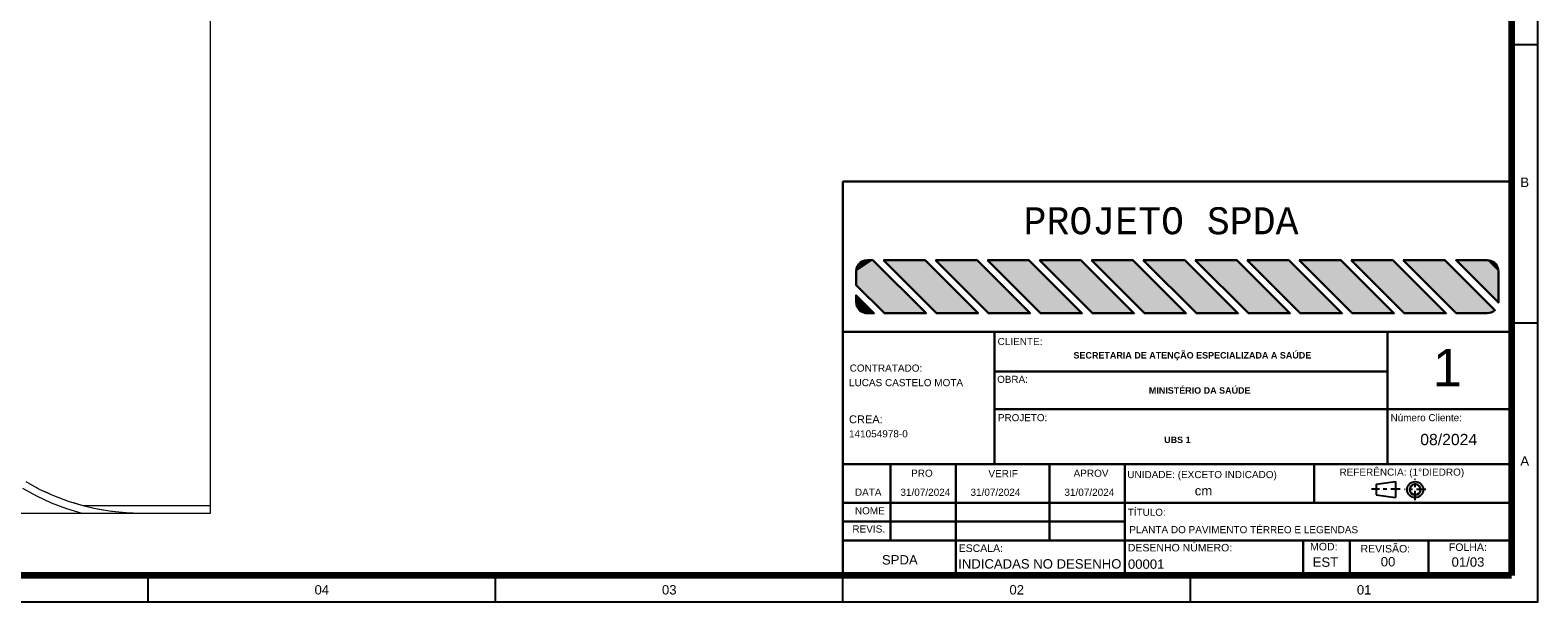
# Model space of a CAD drawing. Header units: millimetres. Extents: x 659 to 1031, y -73 to 11.
# Tile 70 of 141: x 739 to 779, y -73 to -58. Entities that reach past the tile are written whole.
import ezdxf
from ezdxf.enums import TextEntityAlignment as Align

# ---------------------------------------------------------------- set-up
doc = ezdxf.new("R2010")
doc.units = ezdxf.units.MM
doc.header["$MEASUREMENT"] = 0
doc.linetypes.add('CENTER', pattern=[5.08, 3.175, -0.635, 0.635, -0.635])
doc.layers.add('1', color=1, linetype='Continuous')
doc.layers.add('Prancha', color=1, linetype='Continuous')
for name, color, linetype, lineweight in [('2', 2, 'Continuous', 30), ('3', 1, 'Continuous', 0), ('54', 3, 'Continuous', 30), ('IFC-Laje-Contorno', 134, 'Continuous', 5)]:
    doc.layers.add(name, color=color, linetype=linetype, lineweight=lineweight)
doc.styles.add('RITCHELLE', font='arial.ttf')
doc.styles.add('SWIS', font='swisse.ttf')
doc.styles.add('TQS_LUCIDA_CONSOLE', font='lucon.TTF')

# ---------------------------------------------------------------- blocks, each defined once
blk = doc.blocks.new('Folha A0')
at = {"layer": 'Prancha', "color": 1}
for p, q in [((0, 0), (0, 84.1)), ((0, 14.85), (-0.7, 14.85)), ((0, 7.425), (-0.7, 7.425)), ((-27.75, 0), (-27.75, 0.7)), ((-9.25, 0), (-9.25, 0.7))]:
    blk.add_line(p, q, dxfattribs=at)
at = {"layer": 'Prancha', "color": 4, "lineweight": 100}
for p, q in [((-0.7, 83.4), (-0.7, 0.7)), ((-0.7, 0.7), (-117.3, 0.7))]:
    blk.add_line(p, q, dxfattribs=at)
at = {"layer": 'Prancha', "color": 2}
for p, q in [((-37, 0), (-37, 0.7)), ((-18.5, 0), (-18.5, 0.7))]:
    blk.add_line(p, q, dxfattribs=at)
at = {"layer": 'Prancha', "color": 1}
blk.add_lwpolyline([(-119.8, 0), (0, 0), (0, 84.1), (-119.8, 84.1)], close=True, dxfattribs=at)
at = {"layer": 'Prancha', "color": 1, "style": 'SWIS'}
for s, p in [('B', (-0.35, 10.982)), ('A', (-0.35, 3.557)), ('04', (-32.375, 0.121)), ('03', (-23.125, 0.121)), ('02', (-13.875, 0.121)), ('01', (-4.625, 0.121))]:
    blk.add_text(s, height=0.25, dxfattribs=at).set_placement(p, align=Align.BOTTOM_CENTER)

msp = doc.modelspace()

# ---------------------------------------------------------------- linework, layer by layer
at = {"layer": '1', "linetype": 'CENTER', "ltscale": 0.08}
for p, q in [((775.584, -70.763), (775.584, -70.192)), ((775.186, -70.47), (774.417, -70.47)), ((775.869, -70.478), (775.299, -70.478))]:
    msp.add_line(p, q, dxfattribs=at)
at = {"layer": '1'}
for p, q in [((774.543, -70.335), (775.063, -70.264)), ((774.543, -70.335), (774.543, -70.62)), ((774.543, -70.62), (775.063, -70.692)), ((775.063, -70.264), (775.063, -70.692))]:
    msp.add_line(p, q, dxfattribs=at)
msp.add_circle((775.584, -70.478), 0.214, dxfattribs=at)
at = {"layer": '2'}
msp.add_circle((775.584, -70.478), 0.143, dxfattribs=at)
at = {"layer": '54'}
for p, q in [((778.15, -62.27), (760.35, -62.27)), ((760.35, -62.27), (760.35, -72.77)), ((760.35, -66.27), (778.15, -66.27)), ((764.384, -66.27), (764.384, -69.802)), ((774.85, -69.831), (774.85, -66.27)), ((764.384, -67.331), (774.85, -67.331)), ((764.384, -68.331), (774.85, -68.331)), ((774.85, -68.331), (778.15, -68.331)), ((760.35, -69.802), (778.15, -69.802)), ((761.611, -69.802), (761.611, -71.831)), ((763.35, -72.77), (763.35, -69.802)), ((763.35, -69.831), (763.35, -69.802)), ((765.85, -69.802), (765.85, -71.831)), ((767.85, -69.802), (767.85, -72.789)), ((772.894, -69.802), (772.894, -70.831)), ((767.85, -70.831), (760.35, -70.831)), ((767.85, -70.831), (778.15, -70.831)), ((767.85, -71.331), (760.35, -71.331)), ((760.35, -71.831), (767.85, -71.831)), ((767.85, -71.831), (778.15, -71.831)), ((772.598, -72.77), (772.598, -71.831)), ((773.841, -72.77), (773.841, -71.831)), ((775.94, -72.77), (775.94, -71.831))]:
    msp.add_line(p, q, dxfattribs=at)
for points in [[(760.7, -64.665), (760.7, -65.025), (761.451, -65.777), (762.561, -65.777), (761.148, -64.365), (761, -64.365), (760.927, -64.374), (760.86, -64.4), (760.818, -64.427), (760.769, -64.474), (760.739, -64.517), (760.71, -64.587), (760.7, -64.665)], [(761.426, -64.365), (762.838, -65.777), (763.945, -65.777), (762.534, -64.365), (761.426, -64.365)], [(762.81, -64.365), (764.222, -65.777), (765.329, -65.777), (763.918, -64.365), (762.81, -64.365)], [(764.194, -64.365), (765.606, -65.777), (766.713, -65.777), (765.302, -64.365), (764.194, -64.365)], [(765.578, -64.365), (766.99, -65.777), (768.097, -65.777), (766.686, -64.365), (765.578, -64.365)], [(766.962, -64.365), (768.374, -65.777), (769.481, -65.777), (768.07, -64.365), (766.962, -64.365)], [(768.346, -64.365), (769.758, -65.777), (770.865, -65.777), (769.454, -64.365), (768.346, -64.365)], [(769.73, -64.365), (771.142, -65.777), (772.249, -65.777), (770.838, -64.365), (769.73, -64.365)], [(771.114, -64.365), (772.526, -65.777), (773.633, -65.777), (772.222, -64.365), (771.114, -64.365)], [(772.498, -64.365), (773.91, -65.777), (775.017, -65.777), (773.606, -64.365), (772.498, -64.365)], [(773.882, -64.365), (775.294, -65.777), (776.401, -65.777), (774.99, -64.365), (773.882, -64.365)], [(775.266, -64.365), (776.678, -65.777), (777.5, -65.777), (777.556, -65.771), (777.61, -65.756), (777.66, -65.73), (777.705, -65.696), (776.374, -64.365), (775.266, -64.365)], [(777.8, -64.665), (777.795, -64.613), (777.782, -64.563), (777.759, -64.515), (777.729, -64.473), (777.692, -64.436), (777.65, -64.406), (777.602, -64.383), (777.552, -64.37), (777.5, -64.365), (776.673, -64.365), (777.799, -65.492), (777.8, -65.477), (777.8, -64.665)], [(761, -65.777), (761.175, -65.777), (760.7, -65.301), (760.7, -65.477), (760.708, -65.549), (760.728, -65.605), (760.745, -65.635), (760.78, -65.681), (760.803, -65.704), (760.843, -65.733), (760.88, -65.752), (760.922, -65.767), (760.954, -65.773), (761, -65.777)]]:
    msp.add_lwpolyline(points, dxfattribs=at)
for points in [[(760.7, -64.665), (762.561, -65.777), (761.148, -64.365)], [(760.7, -64.665), (761.148, -64.365), (761, -64.365)], [(760.7, -64.665), (761, -64.365), (760.927, -64.374)], [(760.7, -64.665), (760.927, -64.374), (760.86, -64.4)], [(760.7, -64.665), (760.86, -64.4), (760.818, -64.427)], [(760.7, -64.665), (760.818, -64.427), (760.769, -64.474)], [(760.7, -64.665), (760.769, -64.474), (760.739, -64.517)], [(760.7, -64.665), (760.739, -64.517), (760.71, -64.587)], [(760.7, -64.665), (760.71, -64.587), (760.7, -64.665)], [(761.426, -64.365), (762.838, -65.777), (763.945, -65.777)], [(761.426, -64.365), (763.945, -65.777), (762.534, -64.365)], [(761.426, -64.365), (762.534, -64.365), (761.426, -64.365)], [(762.81, -64.365), (764.222, -65.777), (765.329, -65.777)], [(762.81, -64.365), (765.329, -65.777), (763.918, -64.365)], [(762.81, -64.365), (763.918, -64.365), (762.81, -64.365)], [(764.194, -64.365), (765.606, -65.777), (766.713, -65.777)], [(764.194, -64.365), (766.713, -65.777), (765.302, -64.365)], [(764.194, -64.365), (765.302, -64.365), (764.194, -64.365)], [(765.578, -64.365), (766.99, -65.777), (768.097, -65.777)], [(765.578, -64.365), (768.097, -65.777), (766.686, -64.365)], [(765.578, -64.365), (766.686, -64.365), (765.578, -64.365)], [(766.962, -64.365), (768.374, -65.777), (769.481, -65.777)], [(766.962, -64.365), (769.481, -65.777), (768.07, -64.365)], [(766.962, -64.365), (768.07, -64.365), (766.962, -64.365)], [(768.346, -64.365), (769.758, -65.777), (770.865, -65.777)], [(768.346, -64.365), (770.865, -65.777), (769.454, -64.365)], [(768.346, -64.365), (769.454, -64.365), (768.346, -64.365)], [(769.73, -64.365), (771.142, -65.777), (772.249, -65.777)], [(769.73, -64.365), (772.249, -65.777), (770.838, -64.365)], [(769.73, -64.365), (770.838, -64.365), (769.73, -64.365)], [(771.114, -64.365), (772.526, -65.777), (773.633, -65.777)], [(771.114, -64.365), (773.633, -65.777), (772.222, -64.365)], [(771.114, -64.365), (772.222, -64.365), (771.114, -64.365)], [(772.498, -64.365), (773.91, -65.777), (775.017, -65.777)], [(772.498, -64.365), (775.017, -65.777), (773.606, -64.365)], [(772.498, -64.365), (773.606, -64.365), (772.498, -64.365)], [(773.882, -64.365), (775.294, -65.777), (776.401, -65.777)], [(773.882, -64.365), (776.401, -65.777), (774.99, -64.365)], [(773.882, -64.365), (774.99, -64.365), (773.882, -64.365)], [(775.266, -64.365), (776.678, -65.777), (777.5, -65.777)], [(775.266, -64.365), (777.5, -65.777), (777.556, -65.771)], [(775.266, -64.365), (777.556, -65.771), (777.61, -65.756)], [(775.266, -64.365), (777.61, -65.756), (777.66, -65.73)], [(775.266, -64.365), (777.66, -65.73), (777.705, -65.696)], [(775.266, -64.365), (777.705, -65.696), (776.374, -64.365)], [(775.266, -64.365), (776.374, -64.365), (775.266, -64.365)], [(777.8, -64.665), (777.5, -64.365), (776.673, -64.365)], [(777.8, -64.665), (776.673, -64.365), (777.799, -65.492)], [(777.8, -64.665), (777.552, -64.37), (777.5, -64.365)], [(777.8, -64.665), (777.602, -64.383), (777.552, -64.37)], [(777.8, -64.665), (777.65, -64.406), (777.602, -64.383)], [(777.8, -64.665), (777.692, -64.436), (777.65, -64.406)], [(777.8, -64.665), (777.729, -64.473), (777.692, -64.436)], [(777.8, -64.665), (777.759, -64.515), (777.729, -64.473)], [(777.8, -64.665), (777.782, -64.563), (777.759, -64.515)], [(777.8, -64.665), (777.795, -64.613), (777.782, -64.563)], [(760.7, -64.665), (760.7, -65.025), (761.451, -65.777)], [(760.7, -64.665), (761.451, -65.777), (762.561, -65.777)], [(777.8, -64.665), (777.799, -65.492), (777.8, -65.477)], [(777.8, -64.665), (777.8, -65.477), (777.8, -64.665)], [(761, -65.777), (761.175, -65.777), (760.7, -65.301)], [(761, -65.777), (760.7, -65.301), (760.7, -65.477)], [(761, -65.777), (760.7, -65.477), (760.708, -65.549)], [(761, -65.777), (760.708, -65.549), (760.728, -65.605)], [(761, -65.777), (760.728, -65.605), (760.745, -65.635)], [(761, -65.777), (760.745, -65.635), (760.78, -65.681)], [(761, -65.777), (760.78, -65.681), (760.803, -65.704)], [(761, -65.777), (760.803, -65.704), (760.843, -65.733)], [(761, -65.777), (760.843, -65.733), (760.88, -65.752)], [(761, -65.777), (760.88, -65.752), (760.922, -65.767)], [(761, -65.777), (760.922, -65.767), (760.954, -65.773)], [(761, -65.777), (760.954, -65.773), (761, -65.777)]]:
    msp.add_solid(points, dxfattribs=at)
at = {"layer": 'IFC-Laje-Contorno', "color": 8, "lineweight": 5}
for p, q in [((743.51, -70.902), (743.51, -51.102)), ((738.502, -70.442), (738.88, -70.648)), ((738.591, -70.263), (738.954, -70.462)), ((738.717, -70.332), (738.839, -70.402)), ((738.839, -70.402), (738.897, -70.431)), ((738.954, -70.462), (739.331, -70.635)), ((739.087, -70.523), (739.215, -70.585)), ((739.215, -70.585), (739.273, -70.609)), ((739.331, -70.635), (739.718, -70.782)), ((738.88, -70.648), (739.273, -70.828)), ((739.273, -70.828), (739.676, -70.979)), ((739.469, -70.688), (739.603, -70.742)), ((739.603, -70.742), (739.661, -70.76)), ((739.676, -70.979), (740.089, -71.102)), ((739.718, -70.782), (740.115, -70.902)), ((739.862, -70.826), (740, -70.87)), ((740, -70.87), (740.058, -70.885)), ((740.115, -70.902), (740.494, -70.989)), ((740.115, -70.902), (743.51, -70.902)), ((740.128, -70.902), (740.406, -70.971)), ((740.406, -70.971), (740.818, -71.044)), ((740.494, -70.989), (740.877, -71.052)), ((740.818, -71.044), (741.234, -71.088)), ((743.51, -71.102), (743.51, -70.902)), ((729.26, -71.102), (740.089, -71.102)), ((740.089, -71.102), (741.651, -71.102)), ((740.877, -71.052), (741.263, -71.09)), ((741.234, -71.088), (741.651, -71.102)), ((741.263, -71.09), (741.651, -71.102)), ((741.651, -71.102), (743.51, -71.102))]:
    msp.add_line(p, q, dxfattribs=at)

# ---------------------------------------------------------------- block references
at = {"layer": 'Prancha'}
msp.add_blockref('Folha A0', (778.85, -73.47), dxfattribs=at)

# ---------------------------------------------------------------- texts
at = {"layer": '1', "style": 'RITCHELLE'}
for s, height, p in [('CLIENTE:', 0.19, (764.466, -66.626)), ('1', 1, (776.053, -67.727)), ('CONTRATADO:', 0.19, (760.529, -67.334)), ('OBRA:', 0.1883, (764.454, -67.633)), ('CREA:', 0.2103, (760.51, -68.71)), ('PROJETO:', 0.1883, (764.475, -68.654)), ('Número Cliente:', 0.18826, (774.928, -68.655)), ('PRO', 0.19, (762.164, -70.136)), ('VERIF', 0.19, (764.222, -70.147)), ('APROV', 0.19, (766.49, -70.136)), ('UNIDADE: (EXCETO INDICADO)', 0.19, (767.92, -70.172)), ('REFERÊNCIA: (1°DIEDRO)', 0.19, (773.568, -70.107)), ('DATA', 0.19, (760.667, -70.642)), ('31/07/2024', 0.19, (761.879, -70.644)), ('31/07/2024', 0.19, (763.745, -70.644)), ('31/07/2024', 0.19, (766.245, -70.644)), ('NOME', 0.19, (760.667, -71.137)), ('REVIS.', 0.19, (760.601, -71.622)), ('ESCALA: ', 0.2, (763.43, -72.139)), ('DESENHO NÚMERO:', 0.2, (767.934, -72.125)), ('MOD:', 0.2, (772.786, -72.097)), ('REVISÃO:', 0.2, (774.129, -72.153)), ('FOLHA:', 0.2, (776.482, -72.111))]:
    msp.add_text(s, height=height, dxfattribs=at).set_placement(p)
at = {"layer": '2', "style": 'RITCHELLE'}
for s, height, p in [('LUCAS CASTELO MOTA', 0.19, (760.51, -67.722)), ('141054978-0', 0.19, (760.51, -69.086)), ('cm', 0.25, (769.715, -70.632))]:
    msp.add_text(s, height=height, dxfattribs=at).set_placement(p)
at = {"layer": '2', "char_height": 0.171, "attachment_point": 1, "style": 'RITCHELLE'}
for s, insert in [('\\A1;{\\pql;\\fArial|b1|i0|c0|p0;\\W1.000000;SECRETARIA DE ATENÇÃO ESPECIALIZADA A SAÚDE}', (766.487, -66.813)), ('\\A1;{\\pql;\\fArial|b1|i0|c0|p0;\\W1.000000;MINISTÉRIO DA SAÚDE }', (768.493, -67.75)), ('\\A1;\\pxql;{\\fArial|b1|i0|c0|p34;UBS 1}', (768.901, -69.066))]:
    msp.add_mtext(s, dxfattribs=dict(at, insert=insert))
at = {"layer": '3', "linetype": 'Continuous', "style": 'TQS_LUCIDA_CONSOLE'}
msp.add_text('PROJETO SPDA', height=0.72, dxfattribs=at).set_placement((765.158, -63.673))
at = {"layer": '3', "style": 'RITCHELLE'}
for s, height, p in [('08/2024', 0.3, (775.719, -69.293)), ('SPDA', 0.25, (761.388, -72.474)), ('INDICADAS NO DESENHO', 0.25, (763.417, -72.582)), ('00001', 0.25, (767.936, -72.589)), ('EST', 0.25, (772.854, -72.536)), ('00', 0.25, (774.667, -72.525)), ('01/03', 0.25, (776.553, -72.533))]:
    msp.add_text(s, height=height, dxfattribs=at).set_placement(p)
at = {"layer": '54', "style": 'RITCHELLE'}
for s, height, p in [('TÍTULO:', 0.1883, (767.934, -71.176)), ('PLANTA DO PAVIMENTO TÉRREO E LEGENDAS', 0.19, (767.974, -71.64))]:
    msp.add_text(s, height=height, dxfattribs=at).set_placement(p)

doc.saveas('drawing.dxf')
